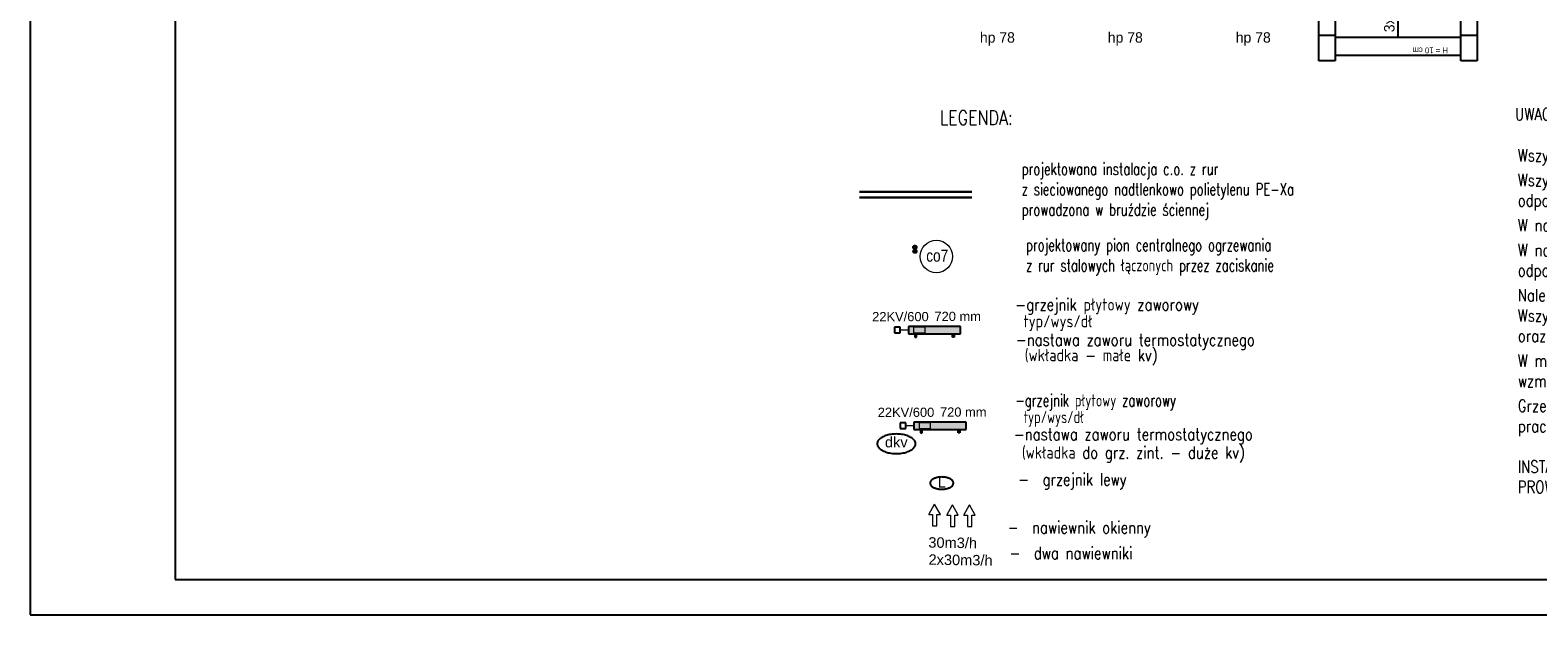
# Model space of a CAD drawing. Header units: millimetres. Extents: x 45180 to 119519, y 31297 to 302414.
# Tile 6 of 97: x 45780 to 71765, y 79953 to 90030. Entities that reach past the tile are written whole.
import ezdxf
from ezdxf.lldxf.tags import DXFTag

# ---------------------------------------------------------------- set-up
doc = ezdxf.new("R2010")
doc.units = ezdxf.units.MM
doc.header["$MEASUREMENT"] = 0
doc.linetypes.add('Dashed', pattern=[564.444447, 282.222223, -282.222223])
doc.linetypes.add('PHANTOM', pattern=[2.5, 1.25, -0.25, 0.25, -0.25, 0.25, -0.25])
doc.layers.get('0').update_dxf_attribs({"color": 252})
for name, color, linetype in [('#op-co', 3, 'Continuous'), ('#opisy', 7, 'Continuous'), ('#podkład', 252, 'Continuous'), ('_TABELA', 7, 'Continuous'), ('IS_Armatura_pod³¹czeniowa_grz._dolnozas.', 7, 'SOLID'), ('IS_Armatura_Therm', 7, 'SOLID'), ('IS_Grafika', 7, 'SOLID'), ('IS_Grzejniki_Plan_rzut', 7, 'SOLID'), ('IS_Text_Odbiornikow_Therm', 7, 'Continuous')]:
    doc.layers.add(name, color=color, linetype=linetype)
for name, color, linetype, lineweight in [('#piony', 7, 'Continuous', 5), ('IS_Powrót', 5, 'DASHDOT', 35), ('IS_Zasilanie', 1, 'SOLID', 30)]:
    doc.layers.add(name, color=color, linetype=linetype, lineweight=lineweight)
doc.styles.add('ARIAL', font='arial.ttf', dxfattribs={"width": 0.75})
doc.styles.add('GENERATED_STYLE_5', font='txt')
doc.styles.add('MtXpl_Arial', font='arial.ttf', dxfattribs={"height": 0.2})
doc.styles.add('ROMANS', font='romans', dxfattribs={"width": 0.8})
doc.styles.get("Standard").update_dxf_attribs({"font": 'arial.ttf', "bigfont": 'BIGFONT.SHX'})
tags = doc.linetypes.add('DASHDOT', pattern=[20, 10, -5, 0, -5]).pattern_tags.tags
tags[10:11] = [DXFTag(74, 4), DXFTag(75, 0), DXFTag(340, '0'), DXFTag(46, 0.0), DXFTag(50, 0.0), DXFTag(44, 0.0), DXFTag(45, 0.0)]
tags[8:9] = [DXFTag(74, 4), DXFTag(75, 0), DXFTag(340, '0'), DXFTag(46, 0.0), DXFTag(50, 0.0), DXFTag(44, 0.0), DXFTag(45, 0.0)]
tags[6:7] = [DXFTag(74, 4), DXFTag(75, 0), DXFTag(340, '0'), DXFTag(46, 0.0), DXFTag(50, 0.0), DXFTag(44, 0.0), DXFTag(45, 0.0)]
tags[4:5] = [DXFTag(74, 4), DXFTag(75, 0), DXFTag(340, '0'), DXFTag(46, 0.0), DXFTag(50, 0.0), DXFTag(44, 0.0), DXFTag(45, 0.0)]
tags = doc.linetypes.add('SOLID', pattern=[10, 10, 0]).pattern_tags.tags
tags[6:7] = [DXFTag(74, 4), DXFTag(75, 0), DXFTag(340, '0'), DXFTag(46, 0.0), DXFTag(50, 0.0), DXFTag(44, 0.0), DXFTag(45, 0.0)]
tags[4:5] = [DXFTag(74, 4), DXFTag(75, 0), DXFTag(340, '0'), DXFTag(46, 0.0), DXFTag(50, 0.0), DXFTag(44, 0.0), DXFTag(45, 0.0)]

# ---------------------------------------------------------------- blocks, each defined once
blk = doc.blocks.new('E210168')
at = {"color": 7, "lineweight": 13}
for p, q in [((19.4, 19.8), (19.4, 13.6)), ((19.4, 19.8), (37, 9.9)), ((19.4, 0), (37, 9.9)), ((19.4, 6.2), (19.4, 0))]:
    blk.add_line(p, q, dxfattribs=at)
blk.add_lwpolyline([(19.4, 13.6), (0, 13.6), (0, 6.2), (19.4, 6.2)], dxfattribs=at)

msp = doc.modelspace()

# ---------------------------------------------------------------- hatches: boundary and pattern name
at = {"layer": 'IS_Grzejniki_Plan_rzut', "linetype": 'Continuous', "ltscale": 10}
for points in [[(60916, 84799), (61816, 84799), (61816, 84924), (60916, 84924)], [(61012, 83150), (61912, 83150), (61912, 83275), (61012, 83275)]]:
    msp.add_hatch(color=252, dxfattribs=at).paths.add_polyline_path(points)

# ---------------------------------------------------------------- linework, layer by layer
at = {"layer": '#piony', "color": 7}
msp.add_circle((61398, 86129), 280, dxfattribs=at)
at = {"layer": '#podkład', "linetype": 'Continuous'}
for p, q in [((67990, 89500), (67990, 91250)), ((68270, 91250), (68270, 89500)), ((70440, 89500), (70440, 91250)), ((70720, 91250), (70720, 89500)), ((69355, 89910), (69355, 90530)), ((68270, 89940), (67990, 89940)), ((68270, 89910), (70440, 89910)), ((70720, 89940), (70440, 89940)), ((68270, 89500), (67990, 89500)), ((68270, 89600), (70440, 89600)), ((70720, 89500), (70440, 89500))]:
    msp.add_line(p, q, dxfattribs=at)
at = {"layer": '_TABELA', "color": 7}
for p, q in [((45780, 109653), (45780, 79953)), ((48280, 109043), (48280, 80563)), ((48280, 80563), (117180, 80563)), ((45780, 79953), (117780, 79953))]:
    msp.add_line(p, q, dxfattribs=at)
at = {"layer": 'IS_Armatura_pod³¹czeniowa_grz._dolnozas.', "color": 7, "linetype": 'Continuous', "lineweight": 20, "ltscale": 10}
for p, q in [((61204, 84912), (61004, 84912)), ((61004, 84912), (61004, 84812)), ((61004, 84812), (61204, 84812)), ((61204, 84812), (61204, 84912)), ((61300, 83263), (61100, 83263)), ((61100, 83263), (61100, 83163)), ((61100, 83163), (61300, 83163)), ((61300, 83163), (61300, 83263))]:
    msp.add_line(p, q, dxfattribs=at)
at = {"layer": 'IS_Armatura_Therm', "color": 7, "linetype": 'Dashed', "ltscale": 10}
for p, q in [((60776, 84912), (60676, 84912)), ((60676, 84912), (60676, 84812)), ((60676, 84812), (60776, 84812)), ((60776, 84812), (60776, 84912)), ((60872, 83263), (60772, 83263)), ((60772, 83263), (60772, 83163)), ((60772, 83163), (60872, 83163)), ((60872, 83163), (60872, 83263))]:
    msp.add_line(p, q, dxfattribs=at)
at = {"layer": 'IS_Armatura_Therm', "color": 7, "linetype": 'Continuous', "lineweight": 20, "ltscale": 10}
for p, q in [((60916, 84862), (60776, 84862)), ((61012, 83213), (60872, 83213))]:
    msp.add_line(p, q, dxfattribs=at)
at = {"layer": 'IS_Grafika', "color": 7}
for points, knots in [([(60709, 83070), (60693, 83070), (60661, 83069), (60614, 83063), (60570, 83055), (60529, 83043), (60492, 83029), (60460, 83013), (60431, 82994), (60409, 82973), (60391, 82951), (60380, 82926), (60378, 82909), (60378, 82901)], [0, 0, 0, 0, 4.894746, 9.593459, 14.070318, 18.299405, 22.256676, 25.922722, 29.286934, 32.354005, 35.15393, 37.755543, 40.278576, 40.278576, 40.278576, 40.278576]), ([(60378, 82901), (60378, 82892), (60380, 82875), (60391, 82851), (60409, 82828), (60431, 82807), (60460, 82789), (60492, 82772), (60529, 82758), (60570, 82747), (60614, 82738), (60661, 82733), (60693, 82732), (60709, 82732)], [0, 0, 0, 0, 2.523033, 5.124646, 7.924571, 10.991642, 14.355854, 18.0219, 21.979171, 26.208258, 30.685117, 35.38383, 40.278576, 40.278576, 40.278576, 40.278576]), ([(61040, 82901), (61040, 82909), (61037, 82926), (61026, 82951), (61009, 82973), (60986, 82994), (60958, 83013), (60925, 83029), (60888, 83043), (60848, 83055), (60804, 83063), (60757, 83069), (60725, 83070), (60709, 83070)], [0, 0, 0, 0, 2.523033, 5.124646, 7.924571, 10.991642, 14.355854, 18.0219, 21.979171, 26.208258, 30.685117, 35.38383, 40.278576, 40.278576, 40.278576, 40.278576]), ([(60709, 82732), (60725, 82732), (60757, 82733), (60804, 82738), (60848, 82747), (60888, 82758), (60925, 82772), (60958, 82789), (60986, 82807), (61009, 82828), (61026, 82851), (61037, 82875), (61040, 82892), (61040, 82901)], [0, 0, 0, 0, 4.894746, 9.593459, 14.070318, 18.299405, 22.256676, 25.922722, 29.286934, 32.354005, 35.15393, 37.755543, 40.278576, 40.278576, 40.278576, 40.278576])]:
    msp.add_open_spline(points, degree=3, knots=knots, dxfattribs=at)
at = {"layer": 'IS_Grafika', "ltscale": 10}
for points, knots in [([(61491, 82329), (61481, 82329), (61462, 82328), (61433, 82325), (61407, 82319), (61382, 82312), (61359, 82303), (61339, 82293), (61322, 82281), (61308, 82269), (61298, 82254), (61291, 82239), (61290, 82229), (61290, 82223)], [0, 0, 0, 0, 29.81303, 58.439291, 85.728194, 111.528232, 135.699277, 158.129661, 178.761629, 197.63058, 214.924287, 231.061128, 246.757311, 246.757311, 246.757311, 246.757311]), ([(61290, 82223), (61290, 82218), (61291, 82208), (61298, 82192), (61308, 82178), (61322, 82165), (61339, 82154), (61359, 82143), (61382, 82135), (61407, 82128), (61433, 82122), (61462, 82119), (61481, 82118), (61491, 82118)], [0, 0, 0, 0, 15.696184, 31.833024, 49.126731, 67.995682, 88.62765, 111.058035, 135.229079, 161.029117, 188.31802, 216.944282, 246.757311, 246.757311, 246.757311, 246.757311]), ([(61693, 82223), (61693, 82229), (61691, 82239), (61685, 82254), (61674, 82269), (61660, 82281), (61643, 82293), (61623, 82303), (61601, 82312), (61576, 82319), (61549, 82325), (61521, 82328), (61501, 82329), (61491, 82329)], [0, 0, 0, 0, 15.696184, 31.833024, 49.126731, 67.995682, 88.62765, 111.058035, 135.229079, 161.029117, 188.31802, 216.944282, 246.757311, 246.757311, 246.757311, 246.757311]), ([(61491, 82118), (61501, 82118), (61521, 82119), (61549, 82122), (61576, 82128), (61601, 82135), (61623, 82143), (61643, 82154), (61660, 82165), (61674, 82178), (61685, 82192), (61691, 82208), (61693, 82218), (61693, 82223)], [0, 0, 0, 0, 29.81303, 58.439291, 85.728194, 111.528232, 135.699277, 158.129661, 178.761629, 197.63058, 214.924287, 231.061128, 246.757311, 246.757311, 246.757311, 246.757311])]:
    msp.add_open_spline(points, degree=3, knots=knots, dxfattribs=at)
at = {"layer": 'IS_Grzejniki_Plan_rzut', "color": 7, "linetype": 'Continuous', "ltscale": 10}
for p, q in [((61816, 84924), (60916, 84924)), ((60916, 84924), (60916, 84799)), ((60916, 84799), (61816, 84799)), ((61026, 84799), (61026, 84737)), ((61026, 84737), (61057, 84737)), ((61057, 84737), (61057, 84799)), ((61676, 84737), (61676, 84799)), ((61707, 84737), (61676, 84737)), ((61707, 84799), (61707, 84737)), ((61816, 84799), (61816, 84924)), ((61912, 83275), (61012, 83275)), ((61012, 83275), (61012, 83150)), ((61912, 83150), (61912, 83275)), ((61012, 83150), (61912, 83150)), ((61122, 83150), (61122, 83088)), ((61122, 83088), (61153, 83088)), ((61153, 83088), (61153, 83150)), ((61772, 83088), (61772, 83150)), ((61803, 83088), (61772, 83088)), ((61803, 83150), (61803, 83088))]:
    msp.add_line(p, q, dxfattribs=at)
at = {"layer": 'IS_Powrót', "color": 5, "lineweight": 30, "ltscale": 20}
msp.add_line((62010, 87145), (60072, 87145), dxfattribs=at)
at = {"layer": 'IS_Powrót', "color": 5, "lineweight": 0, "ltscale": 20}
msp.add_circle((61029, 86219), 34.1, dxfattribs=at)
at = {"layer": 'IS_Powrót', "color": 5, "lineweight": 30, "ltscale": 20}
msp.add_circle((61029, 86219), 22.1, dxfattribs=at)
at = {"layer": 'IS_Zasilanie', "ltscale": 10}
msp.add_line((62010, 87245), (60072, 87245), dxfattribs=at)
at = {"layer": 'IS_Zasilanie', "color": 1, "linetype": 'PHANTOM', "lineweight": 0, "ltscale": 250}
msp.add_circle((61028, 86289), 34.1, dxfattribs=at)
at = {"layer": 'IS_Zasilanie', "color": 1, "linetype": 'PHANTOM', "lineweight": 30, "ltscale": 250}
msp.add_circle((61028, 86289), 22.1, dxfattribs=at)

# ---------------------------------------------------------------- block references
at = {"color": 7, "lineweight": 5, "xscale": 10, "yscale": 10, "zscale": 10, "rotation": 90.09664922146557}
for p in [(61468, 81488), (61777, 81478), (62070, 81478)]:
    msp.add_blockref('E210168', p, dxfattribs=at)

# ---------------------------------------------------------------- texts
at = {"layer": '#op-co', "color": 7, "style": 'ROMANS', "width": 0.8}
msp.add_text('LEGENDA:', height=250, dxfattribs=at).set_placement((61456, 88397))
at = {"layer": '#opisy', "lineweight": -3, "style": 'ROMANS', "width": 0.8}
for s, p in [('UWAGI:', (71372, 88476)), ('-  grzejnik lewy ', (62810, 82183)), ('-  nawiewnik okienny', (62629, 81355)), ('-  dwa nawiewniki ', (62660, 80913))]:
    msp.add_text(s, height=210, dxfattribs=at).set_placement(p)
at = {"layer": '#opisy', "color": 7, "linetype": 'Continuous', "lineweight": 0, "style": 'ROMANS', "width": 0.8}
for s, p in [('-grzejnik płytowy zaworowy', (62759, 85197)), ('typ/wys/dł', (62901, 84909)), ('-nastawa zaworu termostatycznego', (62769, 84589)), ('(wkładka - małe kv)', (62922, 84324))]:
    msp.add_text(s, height=210, dxfattribs=at).set_placement(p)
at = {"layer": '#opisy', "color": 7, "style": 'ROMANS', "width": 0.7}
for s, p in [('-grzejnik płytowy zaworowy', (62759, 83545)), ('typ/wys/dł', (62901, 83257))]:
    msp.add_text(s, height=210, dxfattribs=at).set_placement(p)
at = {"layer": '#opisy', "color": 7, "lineweight": 0, "style": 'ARIAL'}
for s, p in [('30m3/h', (61259, 81112, 140)), ('2x30m3/h', (61262, 80817))]:
    msp.add_text(s, height=180, rotation=359.2172, dxfattribs=at).set_placement(p)
at = {"layer": '#opisy', "color": 7, "linetype": 'Continuous', "lineweight": 0, "char_height": 210, "width": 6584.28, "attachment_point": 1}
for s, insert in [('\\Fromans.shx|c238;\\W0.8; \\P\\W0.7;projektowana instalacja c.o. z rur\\Pz sieciowanego nadtlenkowo polietylenu PE-Xa\\Pprowadzona w bruździe ściennej', (62868, 88094)), ('\\C7;\\Fromans.shx|c238;\\W0.8; \\P\\W0.7;projektowany pion centralnego ogrzewania\\Pz rur stalowych łączonych przez zaciskanie ', (62942, 86783))]:
    msp.add_mtext(s, dxfattribs=dict(at, insert=insert))
at = {"layer": '#opisy', "lineweight": -3, "insert": (71419, 87979), "char_height": 210, "width": 12063.14, "attachment_point": 1, "style": 'ROMANS'}
msp.add_mtext('Wszystkie przejścia przewodów instalacji c.o. należy wykonać w tulejach ochronnych z tworzywa sztucznego.\\P\\H0.22222x;\\P\\H4.5x;Wszystkie przejścia prze\\H0.99999x;z przegrody odzielenia pożarowego należy zabezpieczyć w klasie odporności ogniowej danej przegrody. \\P\\H0.22223x;\\P\\H4.4999x;W najniższych miejscach instalacji należy zamontowac zawory spustowe w celu odwodnienia instalacji.\\P\\H0.22223x;\\P\\H4.4998x;W najwyższych miejscach pionów i na kazdym rozdzielaczu należy zamontować zawory odpowietrzające. Przed każdym odpowietrzeniem należy zamontować zawór odcinający.\\P\\H0.22223x;\\P\\H4.5001x;Należy zamontować rewizje umożliwiające dostęp do armatury.\\P\\H0.9999788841x;Wszystkie przewody ułożone w bruzdach ściennych, w obudowach, w stropach podwieszonych oraz w posadzkach należy zaizolować.\\P\\H0.22222x;\\P\\H4.5001x;W miejscach przecięć przewodów w posadzce należy zastosować podciecie stropu oraz siatkę wzmacniającą w celu wzmocnienia wylewki.\\P\\H0.22221x;\\P\\H4.4999049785x;Grzejniki montować w opakowaniach fabrycznych i zdjąć je dopiero po zakończeniu wszelkich prac tynkarskich i malarskich.\\P\\PINSTALACJĘ WYKONAĆ PRZED POŁOŻENIM WARSTY IZOLACYJNEJ -"MULTIPOR". INSTALACJĘ PROWADZONĄ W BRUŹDZIE WYKONAĆ W OTULINIE OCHRONNEJ.', dxfattribs=at)
at = {"layer": '#podkład', "linetype": 'Continuous', "insert": (69114, 90356), "char_height": 180, "width": 1346.33, "attachment_point": 2, "rotation": 90, "line_spacing_factor": 1.008452, "style": 'GENERATED_STYLE_5'}
msp.add_mtext('{3x14,5\\P31}', dxfattribs=at)
at = {"layer": '#podkład', "linetype": 'Continuous', "char_height": 180, "attachment_point": 2, "style": 'GENERATED_STYLE_5'}
for insert in [(62450, 89994), (64655, 89994), (66860, 89994)]:
    msp.add_mtext('{hp 78}', dxfattribs=dict(at, insert=insert))
at = {"layer": '#podkład', "linetype": 'Continuous', "insert": (70216, 89631), "char_height": 100, "attachment_point": 1, "rotation": 180, "style": 'GENERATED_STYLE_5'}
msp.add_mtext('{H = 10 cm}', dxfattribs=at)
at = {"layer": 'IS_Grafika', "color": 7, "lineweight": 5, "ltscale": 10, "style": 'MtXpl_Arial', "width": 0.8}
msp.add_text('co7', height=210, dxfattribs=at).set_placement((61224, 86039))
at = {"layer": 'IS_Grafika', "color": 7, "lineweight": 40}
msp.add_text('dkv', height=180, dxfattribs=at).set_placement((60512, 82839))
at = {"layer": 'IS_Grafika', "ltscale": 10, "insert": (61491, 82327), "char_height": 180, "attachment_point": 2}
msp.add_mtext('\\fArial|b0|i0;L', dxfattribs=at)
at = {"layer": 'IS_Text_Odbiornikow_Therm', "color": 7, "lineweight": 40}
for s, p in [('22KV/600', (60292, 85014)), ('720 mm', (61365, 85018)), ('22KV/600', (60388, 83365)), ('720 mm', (61461, 83369))]:
    msp.add_text(s, height=158.8, dxfattribs=at).set_placement(p)
at = {"layer": 'IS_Text_Odbiornikow_Therm', "color": 7, "linetype": 'SOLID', "style": 'ROMANS', "width": 0.8}
for s, p in [('-nastawa zaworu termostatycznego', (62734, 82962)), (' (wkładka do grz. zint. - duże kv)', (62757, 82646))]:
    msp.add_text(s, height=210, dxfattribs=at).set_placement(p)

doc.saveas('drawing.dxf')
